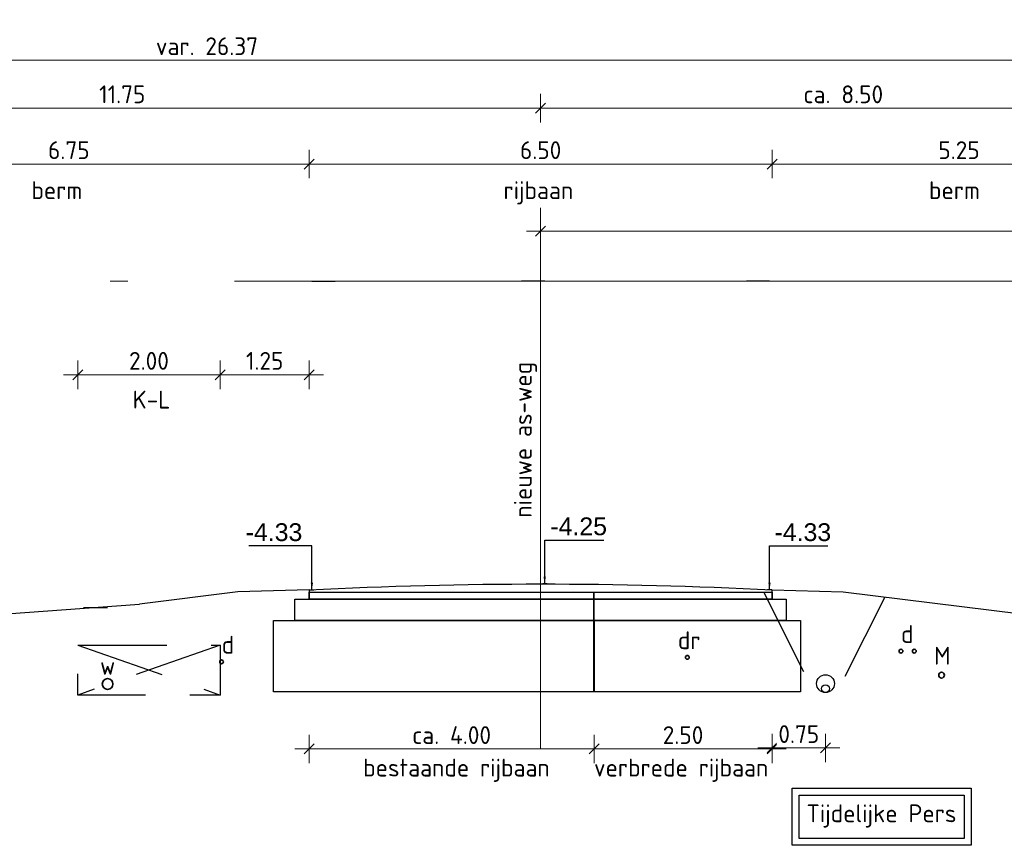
# Model space of a CAD drawing. Header units: metres. Extents: x 149090 to 161988, y 479090 to 487021.
# Tile 52 of 72: x 159122 to 159136, y 484429 to 484440. Entities that reach past the tile are written whole.
import ezdxf

# ---------------------------------------------------------------- set-up
doc = ezdxf.new("R2010")
doc.units = ezdxf.units.M
for name, pattern in [('AL-NAP_LIJN', [15.25, 12, -1.5, 0.25, -1.5]), ('AM-AS', [16, 10, -2, 2, -2]), ('DASHED2', [0.375, 0.25, -0.125])]:
    doc.linetypes.add(name, pattern=pattern)
doc.layers.get('0').update_dxf_attribs({"lineweight": 25})
doc.layers.get('Defpoints').update_dxf_attribs({"color": 211, "lineweight": 25})
for name, color, linetype, lineweight in [('N-WE-AM-AS_WEG_GEBIEDSONTSLUITINGSWEG-G', 10, 'AM-AS', 18), ('N-WE-VH-KANTVERHARDING-G', 7, 'Continuous', 30), ('X-XX-AL-M', 7, 'Continuous', 18), ('X-XX-AL-NAP-G', 7, 'AL-NAP_LIJN', 18), ('X-XX-AL-PROFIEL-B-G', 7, 'Continuous', 25), ('X-XX-AL-PROFIEL-N-G', 7, 'Continuous', 35), ('X-XX-AL-T25', 7, 'Continuous', 25)]:
    doc.layers.add(name, color=color, linetype=linetype, lineweight=lineweight)
doc.styles.add('Civitas Arial', font='arial.ttf')
doc.styles.add('NLCS-ISO-M100-T25', font='NLCS-ISO.ttf')
doc.dimstyles.new('Civitas 100 25', dxfattribs={"dimscale": 0.1, "dimtxt": 2.5, "dimasz": 1, "dimexe": 0.18, "dimexo": 0.0625, "dimgap": 1, "dimtad": 1, "dimzin": 0, "dimdsep": 46, "dimtxsty": 'Civitas Arial', "dimblk": 'Civitas-pijlmaat', "dimcen": 0, "dimse1": 1, "dimse2": 1, "dimadec": 0, "dimazin": 0, "dimtfac": 1, "dimtix": 1, "dimtmove": 0, "dimatfit": 0, "dimfxl": 1, "dimtolj": 1, "dimtzin": 0, "dimarcsym": 1})
doc.dimstyles.new('NLCS-M100-T25-SCHRAP-X_L2_H1', dxfattribs={"dimscale": 0.1, "dimtxt": 2.5, "dimasz": 1.4, "dimexe": 2, "dimexo": 2, "dimgap": 0.7, "dimtad": 1, "dimzin": 0, "dimdsep": 46, "dimtxsty": 'NLCS-ISO-M100-T25', "dimblk": 'OBLIQUE', "dimcen": 0, "dimdle": 2, "dimclrd": 256, "dimclre": 256, "dimclrt": 256, "dimadec": 1, "dimazin": 0, "dimtfac": 1, "dimtofl": 0, "dimtmove": 1, "dimatfit": 0, "dimldrblk": 'OBLIQUE', "dimfxl": 2, "dimfxlon": 1, "dimtfill": 1, "dimtfillclr": 254, "dimtolj": 1, "dimtzin": 0, "dimlwd": 18, "dimlwe": 18, "dimarcsym": 0})

# ---------------------------------------------------------------- blocks, each defined once
blk = doc.blocks.new('*U146')
for points in [[(0, 0), (3.998, 0), (3.998, -0.1), (0, -0.1)], [(-0.2, -0.1), (3.998, -0.1), (3.998, -0.4), (-0.2, -0.4)], [(-0.5, -0.4), (4.001, -0.4), (4.001, -1.4), (-0.5, -1.4)]]:
    blk.add_lwpolyline(points, close=True)
blk = doc.blocks.new('_Oblique')
at = {"color": 0, "linetype": 'ByBlock', "lineweight": -2}
blk.add_line((-0.5, -0.5), (0.5, 0.5), dxfattribs=at)
blk = doc.blocks.new('*D245')
at = {"layer": 'Defpoints', "color": 0, "transparency": 16777216}
for p in [(159117.827, 484438.987), (159117.827, 484437.588), (159129.577, 484437.588)]:
    blk.add_point(p, dxfattribs=at)
at = {"layer": 'X-XX-AL-M', "linetype": 'Continuous', "lineweight": 18, "transparency": 16777216}
for p, q in [((159117.827, 484438.787), (159117.827, 484439.187)), ((159129.577, 484438.787), (159129.577, 484439.187)), ((159129.777, 484438.987), (159117.627, 484438.987))]:
    blk.add_line(p, q, dxfattribs=at)
at = {"layer": 'X-XX-AL-M', "lineweight": 18, "transparency": 16777216, "xscale": 0.14, "yscale": 0.14, "zscale": 0.14, "rotation": 180}
blk.add_blockref('_Oblique', (159117.827, 484438.987), dxfattribs=at)
at = {"layer": 'X-XX-AL-M', "lineweight": 18, "transparency": 16777216, "xscale": 0.14, "yscale": 0.14, "zscale": 0.14}
blk.add_blockref('_Oblique', (159129.577, 484438.987), dxfattribs=at)
at = {"layer": 'X-XX-AL-M', "transparency": 16777216, "insert": (159123.702, 484439.182), "char_height": 0.25, "attachment_point": 5, "style": 'NLCS-ISO-M100-T25', "bg_fill": 3, "box_fill_scale": 1.1, "bg_fill_color": 256, "bg_fill_true_color": 13158600, "bg_fill_transparency": 0}
blk.add_mtext('\\A1;11.75', dxfattribs=at)
blk = doc.blocks.new('*D246')
at = {"layer": 'Defpoints', "color": 0, "transparency": 16777216}
for p in [(159138.077, 484439.662), (159111.707, 484436.559), (159138.077, 484436.559)]:
    blk.add_point(p, dxfattribs=at)
at = {"layer": 'X-XX-AL-M', "linetype": 'Continuous', "lineweight": 18, "transparency": 16777216}
for p, q in [((159111.707, 484439.462), (159111.707, 484439.862)), ((159138.077, 484439.462), (159138.077, 484439.862)), ((159111.507, 484439.662), (159138.277, 484439.662))]:
    blk.add_line(p, q, dxfattribs=at)
at = {"layer": 'X-XX-AL-M', "lineweight": 18, "transparency": 16777216, "xscale": 0.14, "yscale": 0.14, "zscale": 0.14, "rotation": 180}
blk.add_blockref('_Oblique', (159111.707, 484439.662), dxfattribs=at)
at = {"layer": 'X-XX-AL-M', "lineweight": 18, "transparency": 16777216, "xscale": 0.14, "yscale": 0.14, "zscale": 0.14}
blk.add_blockref('_Oblique', (159138.077, 484439.662), dxfattribs=at)
at = {"layer": 'X-XX-AL-M', "transparency": 16777216, "insert": (159124.892, 484439.857), "char_height": 0.25, "attachment_point": 5, "style": 'NLCS-ISO-M100-T25', "bg_fill": 3, "box_fill_scale": 1.1, "bg_fill_color": 256, "bg_fill_true_color": 13158600, "bg_fill_transparency": 0}
blk.add_mtext('\\A1;var. 26.37 ', dxfattribs=at)
blk = doc.blocks.new('*D247')
at = {"layer": 'Defpoints', "color": 0, "transparency": 16777216}
for p in [(159138.077, 484438.987), (159129.577, 484437.588), (159138.077, 484436.559)]:
    blk.add_point(p, dxfattribs=at)
at = {"layer": 'X-XX-AL-M', "linetype": 'Continuous', "lineweight": 18, "transparency": 16777216}
for p, q in [((159129.577, 484438.787), (159129.577, 484439.187)), ((159138.077, 484438.787), (159138.077, 484439.187)), ((159129.377, 484438.987), (159138.277, 484438.987))]:
    blk.add_line(p, q, dxfattribs=at)
at = {"layer": 'X-XX-AL-M', "lineweight": 18, "transparency": 16777216, "xscale": 0.14, "yscale": 0.14, "zscale": 0.14, "rotation": 180}
blk.add_blockref('_Oblique', (159129.577, 484438.987), dxfattribs=at)
at = {"layer": 'X-XX-AL-M', "lineweight": 18, "transparency": 16777216, "xscale": 0.14, "yscale": 0.14, "zscale": 0.14}
blk.add_blockref('_Oblique', (159138.077, 484438.987), dxfattribs=at)
at = {"layer": 'X-XX-AL-M', "transparency": 16777216, "insert": (159133.827, 484439.182), "char_height": 0.25, "attachment_point": 5, "style": 'NLCS-ISO-M100-T25', "bg_fill": 3, "box_fill_scale": 1.1, "bg_fill_color": 256, "bg_fill_true_color": 13158600, "bg_fill_transparency": 0}
blk.add_mtext('\\A1;ca. 8.50', dxfattribs=at)
blk = doc.blocks.new('*D49')
at = {"layer": 'Defpoints', "color": 0, "transparency": 16777216}
for p in [(0.033, 0), (-0.009, -3.671), (0.033, -4.25)]:
    blk.add_point(p, dxfattribs=at)
at = {"color": 0, "transparency": 16777216, "insert": (0.477, -3.443), "char_height": 0.25, "attachment_point": 5, "style": 'Civitas Arial'}
blk.add_mtext('\\A1;-4.25 ', dxfattribs=at)
blk = doc.blocks.new('Civitas-pijlmaat')
blk.add_line((0, 0.52), (0, -0.52))
blk.add_solid([(0, 0), (-1.5, 0.34), (-1.5, -0.34)])
blk = doc.blocks.new('*D51')
at = {"layer": 'Defpoints', "color": 0, "transparency": 16777216}
for p in [(0.033, 0), (-0.017, -3.753), (0.033, -4.332)]:
    blk.add_point(p, dxfattribs=at)
at = {"color": 0, "transparency": 16777216, "insert": (0.468, -3.525), "char_height": 0.25, "attachment_point": 5, "style": 'Civitas Arial'}
blk.add_mtext('\\A1;-4.33 ', dxfattribs=at)
blk = doc.blocks.new('*D47')
at = {"layer": 'Defpoints', "color": 0, "transparency": 16777216}
for p in [(-0.033, 0), (-0.048, -3.753), (-0.033, -4.332)]:
    blk.add_point(p, dxfattribs=at)
at = {"color": 0, "transparency": 16777216, "insert": (-0.532, -3.525), "char_height": 0.25, "attachment_point": 5, "style": 'Civitas Arial'}
blk.add_mtext('\\A1;-4.33 ', dxfattribs=at)
blk = doc.blocks.new('*D248')
at = {"layer": 'Defpoints', "color": 0, "transparency": 16777216}
for p in [(159130.327, 484432.079), (159126.327, 484431.779), (159130.327, 484429.992)]:
    blk.add_point(p, dxfattribs=at)
at = {"layer": 'X-XX-AL-PROFIEL-B-G', "linetype": 'Continuous', "lineweight": 18, "transparency": 16777216}
for p, q in [((159126.327, 484430.192), (159126.327, 484429.792)), ((159130.327, 484430.192), (159130.327, 484429.792)), ((159126.127, 484429.992), (159130.527, 484429.992))]:
    blk.add_line(p, q, dxfattribs=at)
at = {"layer": 'X-XX-AL-PROFIEL-B-G', "lineweight": 18, "transparency": 16777216, "xscale": 0.14, "yscale": 0.14, "zscale": 0.14, "rotation": 180}
blk.add_blockref('_Oblique', (159126.327, 484429.992), dxfattribs=at)
at = {"layer": 'X-XX-AL-PROFIEL-B-G', "lineweight": 18, "transparency": 16777216, "xscale": 0.14, "yscale": 0.14, "zscale": 0.14}
blk.add_blockref('_Oblique', (159130.327, 484429.992), dxfattribs=at)
at = {"layer": 'X-XX-AL-PROFIEL-B-G', "transparency": 16777216, "insert": (159128.327, 484430.187), "char_height": 0.25, "attachment_point": 5, "style": 'NLCS-ISO-M100-T25', "bg_fill": 3, "box_fill_scale": 1.1, "bg_fill_color": 256, "bg_fill_true_color": 13158600, "bg_fill_transparency": 0}
blk.add_mtext('\\A1;ca. 4.00', dxfattribs=at)
blk = doc.blocks.new('*D249')
at = {"layer": 'Defpoints', "color": 0, "transparency": 16777216}
for p in [(159130.327, 484432.129), (159132.827, 484432.177), (159132.827, 484429.992)]:
    blk.add_point(p, dxfattribs=at)
at = {"layer": 'X-XX-AL-M', "linetype": 'Continuous', "lineweight": 18, "transparency": 16777216}
for p, q in [((159130.327, 484430.192), (159130.327, 484429.792)), ((159132.827, 484430.192), (159132.827, 484429.792)), ((159130.127, 484429.992), (159133.027, 484429.992))]:
    blk.add_line(p, q, dxfattribs=at)
at = {"layer": 'X-XX-AL-M', "lineweight": 18, "transparency": 16777216, "xscale": 0.14, "yscale": 0.14, "zscale": 0.14, "rotation": 180}
blk.add_blockref('_Oblique', (159130.327, 484429.992), dxfattribs=at)
at = {"layer": 'X-XX-AL-M', "lineweight": 18, "transparency": 16777216, "xscale": 0.14, "yscale": 0.14, "zscale": 0.14}
blk.add_blockref('_Oblique', (159132.827, 484429.992), dxfattribs=at)
at = {"layer": 'X-XX-AL-M', "transparency": 16777216, "insert": (159131.577, 484430.187), "char_height": 0.25, "attachment_point": 5, "style": 'NLCS-ISO-M100-T25', "bg_fill": 3, "box_fill_scale": 1.1, "bg_fill_color": 256, "bg_fill_true_color": 13158600, "bg_fill_transparency": 0}
blk.add_mtext('\\A1;2.50', dxfattribs=at)
blk = doc.blocks.new('*D251')
at = {"layer": 'Defpoints', "color": 0, "transparency": 16777216}
for p in [(159125.077, 484435.245), (159123.077, 484431.449), (159125.077, 484431.449)]:
    blk.add_point(p, dxfattribs=at)
at = {"layer": 'X-XX-AL-M', "linetype": 'Continuous', "lineweight": 18, "transparency": 16777216}
for p, q in [((159123.077, 484435.045), (159123.077, 484435.445)), ((159125.077, 484435.045), (159125.077, 484435.445)), ((159122.877, 484435.245), (159125.277, 484435.245))]:
    blk.add_line(p, q, dxfattribs=at)
at = {"layer": 'X-XX-AL-M', "lineweight": 18, "transparency": 16777216, "xscale": 0.14, "yscale": 0.14, "zscale": 0.14, "rotation": 180}
blk.add_blockref('_Oblique', (159123.077, 484435.245), dxfattribs=at)
at = {"layer": 'X-XX-AL-M', "lineweight": 18, "transparency": 16777216, "xscale": 0.14, "yscale": 0.14, "zscale": 0.14}
blk.add_blockref('_Oblique', (159125.077, 484435.245), dxfattribs=at)
at = {"layer": 'X-XX-AL-M', "transparency": 16777216, "insert": (159124.077, 484435.44), "char_height": 0.25, "attachment_point": 5, "style": 'NLCS-ISO-M100-T25', "bg_fill": 3, "box_fill_scale": 1.1, "bg_fill_color": 256, "bg_fill_true_color": 13158600, "bg_fill_transparency": 0}
blk.add_mtext('\\A1;2.00', dxfattribs=at)
blk = doc.blocks.new('*D252')
at = {"layer": 'Defpoints', "color": 0, "transparency": 16777216}
for p in [(159126.327, 484435.245), (159125.077, 484431.449), (159126.327, 484429.992)]:
    blk.add_point(p, dxfattribs=at)
at = {"layer": 'X-XX-AL-M', "linetype": 'Continuous', "lineweight": 18, "transparency": 16777216}
for p, q in [((159125.077, 484435.045), (159125.077, 484435.445)), ((159126.327, 484435.045), (159126.327, 484435.445)), ((159124.877, 484435.245), (159126.527, 484435.245))]:
    blk.add_line(p, q, dxfattribs=at)
at = {"layer": 'X-XX-AL-M', "lineweight": 18, "transparency": 16777216, "xscale": 0.14, "yscale": 0.14, "zscale": 0.14, "rotation": 180}
blk.add_blockref('_Oblique', (159125.077, 484435.245), dxfattribs=at)
at = {"layer": 'X-XX-AL-M', "lineweight": 18, "transparency": 16777216, "xscale": 0.14, "yscale": 0.14, "zscale": 0.14}
blk.add_blockref('_Oblique', (159126.327, 484435.245), dxfattribs=at)
at = {"layer": 'X-XX-AL-M', "transparency": 16777216, "insert": (159125.702, 484435.44), "char_height": 0.25, "attachment_point": 5, "style": 'NLCS-ISO-M100-T25', "bg_fill": 3, "box_fill_scale": 1.1, "bg_fill_color": 256, "bg_fill_true_color": 13158600, "bg_fill_transparency": 0}
blk.add_mtext('\\A1;1.25', dxfattribs=at)
blk = doc.blocks.new('*D253')
at = {"layer": 'Defpoints', "color": 0, "transparency": 16777216}
for p in [(159132.827, 484438.203), (159138.077, 484436.559), (159132.827, 484432.227)]:
    blk.add_point(p, dxfattribs=at)
at = {"layer": 'X-XX-AL-M', "linetype": 'Continuous', "lineweight": 18, "transparency": 16777216}
for p, q in [((159132.827, 484438.003), (159132.827, 484438.403)), ((159138.077, 484438.003), (159138.077, 484438.403)), ((159138.277, 484438.203), (159132.627, 484438.203))]:
    blk.add_line(p, q, dxfattribs=at)
at = {"layer": 'X-XX-AL-M', "lineweight": 18, "transparency": 16777216, "xscale": 0.14, "yscale": 0.14, "zscale": 0.14, "rotation": 180}
blk.add_blockref('_Oblique', (159132.827, 484438.203), dxfattribs=at)
at = {"layer": 'X-XX-AL-M', "lineweight": 18, "transparency": 16777216, "xscale": 0.14, "yscale": 0.14, "zscale": 0.14}
blk.add_blockref('_Oblique', (159138.077, 484438.203), dxfattribs=at)
at = {"layer": 'X-XX-AL-M', "transparency": 16777216, "insert": (159135.452, 484438.398), "char_height": 0.25, "attachment_point": 5, "style": 'NLCS-ISO-M100-T25', "bg_fill": 3, "box_fill_scale": 1.1, "bg_fill_color": 256, "bg_fill_true_color": 13158600, "bg_fill_transparency": 0}
blk.add_mtext('\\A1;5.25', dxfattribs=at)
blk = doc.blocks.new('*D254')
at = {"layer": 'Defpoints', "color": 0, "transparency": 16777216}
for p in [(159126.327, 484438.203), (159126.327, 484432.195), (159132.827, 484432.227)]:
    blk.add_point(p, dxfattribs=at)
at = {"layer": 'X-XX-AL-M', "linetype": 'Continuous', "lineweight": 18, "transparency": 16777216}
for p, q in [((159126.327, 484438.003), (159126.327, 484438.403)), ((159132.827, 484438.003), (159132.827, 484438.403)), ((159133.027, 484438.203), (159126.127, 484438.203))]:
    blk.add_line(p, q, dxfattribs=at)
at = {"layer": 'X-XX-AL-M', "lineweight": 18, "transparency": 16777216, "xscale": 0.14, "yscale": 0.14, "zscale": 0.14, "rotation": 180}
blk.add_blockref('_Oblique', (159126.327, 484438.203), dxfattribs=at)
at = {"layer": 'X-XX-AL-M', "lineweight": 18, "transparency": 16777216, "xscale": 0.14, "yscale": 0.14, "zscale": 0.14}
blk.add_blockref('_Oblique', (159132.827, 484438.203), dxfattribs=at)
at = {"layer": 'X-XX-AL-M', "transparency": 16777216, "insert": (159129.577, 484438.398), "char_height": 0.25, "attachment_point": 5, "style": 'NLCS-ISO-M100-T25', "bg_fill": 3, "box_fill_scale": 1.1, "bg_fill_color": 256, "bg_fill_true_color": 13158600, "bg_fill_transparency": 0}
blk.add_mtext('\\A1;6.50', dxfattribs=at)
blk = doc.blocks.new('*D255')
at = {"layer": 'Defpoints', "color": 0, "transparency": 16777216}
for p in [(159119.577, 484438.203), (159119.577, 484432.179), (159126.327, 484432.195)]:
    blk.add_point(p, dxfattribs=at)
at = {"layer": 'X-XX-AL-M', "linetype": 'Continuous', "lineweight": 18, "transparency": 16777216}
for p, q in [((159119.577, 484438.003), (159119.577, 484438.403)), ((159126.327, 484438.003), (159126.327, 484438.403)), ((159126.527, 484438.203), (159119.377, 484438.203))]:
    blk.add_line(p, q, dxfattribs=at)
at = {"layer": 'X-XX-AL-M', "lineweight": 18, "transparency": 16777216, "xscale": 0.14, "yscale": 0.14, "zscale": 0.14, "rotation": 180}
blk.add_blockref('_Oblique', (159119.577, 484438.203), dxfattribs=at)
at = {"layer": 'X-XX-AL-M', "lineweight": 18, "transparency": 16777216, "xscale": 0.14, "yscale": 0.14, "zscale": 0.14}
blk.add_blockref('_Oblique', (159126.327, 484438.203), dxfattribs=at)
at = {"layer": 'X-XX-AL-M', "transparency": 16777216, "insert": (159122.952, 484438.398), "char_height": 0.25, "attachment_point": 5, "style": 'NLCS-ISO-M100-T25', "bg_fill": 3, "box_fill_scale": 1.1, "bg_fill_color": 256, "bg_fill_true_color": 13158600, "bg_fill_transparency": 0}
blk.add_mtext('\\A1;6.75', dxfattribs=at)
blk = doc.blocks.new('*U53')
for points in [[(0, 0), (2.502, 0), (2.502, -0.1), (0, -0.1)], [(0, -0.1), (2.702, -0.1), (2.702, -0.4), (0, -0.4)], [(0, -0.4), (2.902, -0.4), (2.902, -1.4), (0, -1.4)]]:
    blk.add_lwpolyline(points, close=True)
blk = doc.blocks.new('*D243')
at = {"layer": 'Defpoints', "color": 0, "transparency": 16777216}
for p in [(159133.577, 484431.034), (159132.827, 484430.839)]:
    blk.add_point(p, dxfattribs=at)
at = {"layer": 'X-XX-AL-M', "linetype": 'Continuous', "lineweight": 18, "transparency": 16777216}
for p, q in [((159132.827, 484430.206), (159132.827, 484429.806)), ((159133.577, 484430.206), (159133.577, 484429.806)), ((159133.777, 484430.006), (159132.627, 484430.006))]:
    blk.add_line(p, q, dxfattribs=at)
at = {"layer": 'X-XX-AL-M', "lineweight": 18, "transparency": 16777216, "xscale": 0.14, "yscale": 0.14, "zscale": 0.14, "rotation": 180}
blk.add_blockref('_Oblique', (159132.827, 484430.006), dxfattribs=at)
at = {"layer": 'X-XX-AL-M', "lineweight": 18, "transparency": 16777216, "xscale": 0.14, "yscale": 0.14, "zscale": 0.14}
blk.add_blockref('_Oblique', (159133.577, 484430.006), dxfattribs=at)
at = {"layer": 'X-XX-AL-M', "transparency": 16777216, "insert": (159133.202, 484430.201), "char_height": 0.25, "attachment_point": 5, "style": 'NLCS-ISO-M100-T25', "bg_fill": 3, "box_fill_scale": 1.1, "bg_fill_color": 256, "bg_fill_true_color": 13158600, "bg_fill_transparency": 0}
blk.add_mtext('\\A1;0.75', dxfattribs=at)
at = {"layer": 'Defpoints', "color": 0, "transparency": 16777216}
blk.add_point((159132.827, 484430.006), dxfattribs=at)
blk = doc.blocks.new('*D272')
at = {"layer": 'Defpoints', "color": 0, "transparency": 16777216}
for p in [(159148.577, 484437.263), (159129.577, 484429.992), (159148.577, 484429.992)]:
    blk.add_point(p, dxfattribs=at)
at = {"layer": 'X-XX-AL-M', "linetype": 'Continuous', "lineweight": 18, "transparency": 16777216}
for p, q in [((159129.577, 484437.063), (159129.577, 484437.463)), ((159148.577, 484437.063), (159148.577, 484437.463)), ((159129.377, 484437.263), (159148.777, 484437.263))]:
    blk.add_line(p, q, dxfattribs=at)
at = {"layer": 'X-XX-AL-M', "lineweight": 18, "transparency": 16777216, "xscale": 0.14, "yscale": 0.14, "zscale": 0.14, "rotation": 180}
blk.add_blockref('_Oblique', (159129.577, 484437.263), dxfattribs=at)
at = {"layer": 'X-XX-AL-M', "lineweight": 18, "transparency": 16777216, "xscale": 0.14, "yscale": 0.14, "zscale": 0.14}
blk.add_blockref('_Oblique', (159148.577, 484437.263), dxfattribs=at)
at = {"layer": 'X-XX-AL-M', "transparency": 16777216, "insert": (159139.077, 484437.458), "char_height": 0.25, "attachment_point": 5, "style": 'NLCS-ISO-M100-T25', "bg_fill": 3, "box_fill_scale": 1.1, "bg_fill_color": 256, "bg_fill_true_color": 13158600, "bg_fill_transparency": 0}
blk.add_mtext('\\A1;19.00', dxfattribs=at)
blk = doc.blocks.new('*U48')
blk.add_line((0.033, -4.25), (-0.028, -4.25))
at = {"layer": 'Defpoints', "color": 6}
blk.add_line((0, 0), (-0.325, 0), dxfattribs=at)
dim = blk.add_ordinate_dim(feature_location=(0.033, -4.25), offset=(-0.042, 0.579), dtype=0, origin=(0.033, 0), text='-<> ', dimstyle='Civitas 100 25')
dim.commit()
dim.dimension.update_dxf_attribs({"geometry": '*D49', "text_midpoint": (0.477, -3.443)})
blk.add_leader([(0, -4.25), (0, -3.635), (0.829, -3.635)], dimstyle='Civitas 100 25')
blk = doc.blocks.new('*U50')
blk.add_line((0.033, -4.332), (-0.028, -4.332))
at = {"layer": 'Defpoints', "color": 6}
blk.add_line((0, 0), (-0.325, 0), dxfattribs=at)
dim = blk.add_ordinate_dim(feature_location=(0.033, -4.332), offset=(-0.05, 0.579), dtype=0, origin=(0.033, 0), text='-<> ', dimstyle='Civitas 100 25')
dim.commit()
dim.dimension.update_dxf_attribs({"geometry": '*D51', "text_midpoint": (0.468, -3.525)})
blk.add_leader([(0, -4.332), (0, -3.717), (0.82, -3.717)], dimstyle='Civitas 100 25')
blk = doc.blocks.new('*U46')
blk.add_line((-0.033, -4.332), (0.028, -4.332))
at = {"layer": 'Defpoints', "color": 6}
blk.add_line((0, 0), (0.325, 0), dxfattribs=at)
dim = blk.add_ordinate_dim(feature_location=(-0.033, -4.332), offset=(-0.015, 0.579), dtype=0, origin=(-0.033, 0), text='-<> ', dimstyle='Civitas 100 25')
dim.commit()
dim.dimension.update_dxf_attribs({"geometry": '*D47', "text_midpoint": (-0.532, -3.525)})
blk.add_leader([(0, -4.332), (0, -3.717), (-0.885, -3.717)], dimstyle='Civitas 100 25')

msp = doc.modelspace()

# ---------------------------------------------------------------- linework, layer by layer
at = {"linetype": 'DASHED2', "ltscale": 5}
for p, q in [((159123.077, 484431.449), (159125.077, 484430.749)), ((159125.077, 484431.449), (159123.077, 484430.749))]:
    msp.add_line(p, q, dxfattribs=at)
at = {"linetype": 'DASHED2', "ltscale": 5, "flags": 128}
msp.add_lwpolyline([(159134.41, 484432.125), (159133.739, 484430.784), (159133.577, 484430.784)], dxfattribs=at)
msp.add_lwpolyline([(159123.077, 484431.449), (159125.077, 484431.449), (159125.077, 484430.749), (159123.077, 484430.749)], close=True, dxfattribs=at)
at = {"layer": 'N-WE-AM-AS_WEG_GEBIEDSONTSLUITINGSWEG-G'}
msp.add_line((159129.577, 484437.588), (159129.577, 484429.992), dxfattribs=at)
at = {"layer": 'N-WE-VH-KANTVERHARDING-G'}
msp.add_circle((159133.577, 484430.909), 0.125, dxfattribs=at)
at = {"layer": 'X-XX-AL-NAP-G'}
msp.add_line((159003.28, 484436.559), (159511.076, 484436.559), dxfattribs=at)
at = {"layer": 'X-XX-AL-PROFIEL-B-G'}
for p, q in [((159125.327, 484432.197), (159123.942, 484432.024)), ((159126.327, 484432.227), (159125.327, 484432.197)), ((159132.827, 484432.227), (159133.827, 484432.197)), ((159133.827, 484432.197), (159136.327, 484431.889))]:
    msp.add_line(p, q, dxfattribs=at)
at = {"layer": 'X-XX-AL-PROFIEL-B-G', "flags": 128}
msp.add_lwpolyline([(159126.327, 484432.227, -0.025212), (159132.827, 484432.227)], format="xyb", dxfattribs=at)
msp.add_lwpolyline([(159111.707, 484431.219), (159112.607, 484431.659), (159117.827, 484431.799), (159122.077, 484431.889), (159123.942, 484432.024)], dxfattribs=at)
at = {"layer": 'X-XX-AL-PROFIEL-N-G', "color": 114, "true_color": 0x139b48}
for centre in [(159134.637, 484431.365), (159134.824, 484431.365)]:
    msp.add_circle(centre, 0.0261, dxfattribs=at)
at = {"layer": 'X-XX-AL-PROFIEL-N-G', "color": 4, "true_color": 0x00ffff}
msp.add_circle((159135.207, 484431.028), 0.04, dxfattribs=at)
at = {"layer": 'X-XX-AL-PROFIEL-N-G', "color": 5, "true_color": 0x0000ff}
msp.add_circle((159123.497, 484430.904), 0.075, dxfattribs=at)
at = {"layer": 'X-XX-AL-T25'}
for points in [[(159133.108, 484429.442), (159135.622, 484429.442), (159135.622, 484428.64), (159133.108, 484428.64)], [(159133.205, 484429.344), (159135.525, 484429.344), (159135.525, 484428.737), (159133.205, 484428.737)]]:
    msp.add_lwpolyline(points, close=True, dxfattribs=at)
at = {"layer": 'X-XX-AL-T25', "color": 217, "lineweight": 30, "true_color": 0x93278f}
msp.add_circle((159133.577, 484430.839), 0.055, dxfattribs=at)

# ---------------------------------------------------------------- block references
at = {"layer": 'X-XX-AL-PROFIEL-B-G'}
msp.add_blockref('*U146', (159126.327, 484432.195), dxfattribs=at)

# ---------------------------------------------------------------- texts
at = {"layer": 'X-XX-AL-PROFIEL-B-G', "style": 'NLCS-ISO-M100-T25'}
for s, p in [('d', (159134.638, 484431.48)), ('M', (159135.101, 484431.176)), ('w', (159123.39, 484431.034)), ('bestaande rijbaan', (159127.084, 484429.605))]:
    msp.add_text(s, height=0.25, dxfattribs=at).set_placement(p)
at = {"layer": 'X-XX-AL-T25', "style": 'NLCS-ISO-M100-T25'}
msp.add_text('nieuwe as-weg', height=0.25, rotation=90, dxfattribs=at).set_placement((159129.452, 484433.238))
msp.add_text('K-L', height=0.25, dxfattribs=at).set_placement((159123.847, 484434.771))
at = {"layer": 'X-XX-AL-T25', "insert": (159133.31, 484429.63), "char_height": 0.25, "attachment_point": 1, "style": 'NLCS-ISO-M100-T25'}
msp.add_mtext_dynamic_manual_height_columns('\\PTijdelijke Pers', width=4.39821, gutter_width=1.25, heights=[0], dxfattribs=at)

# ---------------------------------------------------------------- next in the draw order: dimensions: what is measured, and where the dimension line sits
at = {"layer": 'X-XX-AL-M'}
for base, p1, p2, picture, middle in [((159117.827, 484438.987), (159129.577, 484437.588), (159117.827, 484437.588), '*D245', (159123.702, 484439.182)), ((159125.077, 484435.245), (159123.077, 484431.449), (159125.077, 484431.449), '*D251', (159124.077, 484435.44))]:
    dim = msp.add_linear_dim(base=base, p1=p1, p2=p2, dimstyle='NLCS-M100-T25-SCHRAP-X_L2_H1', dxfattribs=at)
    dim.commit()
    dim.dimension.update_dxf_attribs({"geometry": picture, "text_midpoint": middle})
at = {"layer": 'X-XX-AL-PROFIEL-B-G'}
dim = msp.add_linear_dim(base=(159130.327, 484429.992), p1=(159126.327, 484431.779), p2=(159130.327, 484432.079), text='ca. <>', dimstyle='NLCS-M100-T25-SCHRAP-X_L2_H1', dxfattribs=at)
dim.commit()
dim.dimension.update_dxf_attribs({"geometry": '*D248', "text_midpoint": (159128.327, 484430.187)})

# ---------------------------------------------------------------- next in the draw order: linework, layer by layer
at = {"layer": 'Defpoints'}
msp.add_line((159123.159, 484431.979), (159123.495, 484431.979), dxfattribs=at)

# ---------------------------------------------------------------- next in the draw order: texts
at = {"layer": 'X-XX-AL-T25', "style": 'NLCS-ISO-M100-T25'}
msp.add_text('verbrede rijbaan', height=0.25, dxfattribs=at).set_placement((159130.326, 484429.605))

# ---------------------------------------------------------------- next in the draw order: dimensions: what is measured, and where the dimension line sits
at = {"layer": 'X-XX-AL-M'}
dim = msp.add_linear_dim(base=(159138.077, 484439.662), p1=(159111.707, 484436.559), p2=(159138.077, 484436.559), text='var. <> ', dimstyle='NLCS-M100-T25-SCHRAP-X_L2_H1', dxfattribs=at)
dim.commit()
dim.dimension.update_dxf_attribs({"geometry": '*D246', "text_midpoint": (159124.892, 484439.857)})

# ---------------------------------------------------------------- next in the draw order: block references
at = {"layer": 'X-XX-AL-T25'}
msp.add_blockref('*U46', (159126.365, 484436.559), dxfattribs=at)

# ---------------------------------------------------------------- next in the draw order: dimensions: what is measured, and where the dimension line sits
at = {"layer": 'X-XX-AL-M'}
dim = msp.add_linear_dim(base=(159138.077, 484438.987), p1=(159129.577, 484437.588), p2=(159138.077, 484436.559), text='ca. <>', dimstyle='NLCS-M100-T25-SCHRAP-X_L2_H1', dxfattribs=at)
dim.commit()
dim.dimension.update_dxf_attribs({"geometry": '*D247', "text_midpoint": (159133.827, 484439.182)})

# ---------------------------------------------------------------- next in the draw order: block references
at = {"layer": 'X-XX-AL-T25'}
for name, p in [('*U48', (159129.634, 484436.559)), ('*U50', (159132.791, 484436.559))]:
    msp.add_blockref(name, p, dxfattribs=at)

# ---------------------------------------------------------------- next in the draw order: dimensions: what is measured, and where the dimension line sits
at = {"layer": 'X-XX-AL-M'}
dim = msp.add_linear_dim(base=(159132.827, 484429.992), p1=(159130.327, 484432.129), p2=(159132.827, 484432.177), dimstyle='NLCS-M100-T25-SCHRAP-X_L2_H1', dxfattribs=at)
dim.commit()
dim.dimension.update_dxf_attribs({"geometry": '*D249', "text_midpoint": (159131.577, 484430.187)})

# ---------------------------------------------------------------- next in the draw order: linework, layer by layer
at = {"layer": 'X-XX-AL-PROFIEL-B-G', "flags": 128}
msp.add_lwpolyline([(159126.327, 484432.227), (159126.327, 484432.095), (159130.327, 484432.095)], dxfattribs=at)
at = {"layer": 'X-XX-AL-PROFIEL-N-G', "color": 114, "true_color": 0x139b48}
msp.add_circle((159131.637, 484431.278), 0.0261, dxfattribs=at)

# ---------------------------------------------------------------- next in the draw order: texts
at = {"layer": 'X-XX-AL-PROFIEL-B-G', "style": 'NLCS-ISO-M100-T25'}
msp.add_text('dr', height=0.25, dxfattribs=at).set_placement((159131.504, 484431.393))

# ---------------------------------------------------------------- next in the draw order: dimensions: what is measured, and where the dimension line sits
at = {"layer": 'X-XX-AL-M'}
dim = msp.add_linear_dim(base=(159132.827, 484438.203), p1=(159138.077, 484436.559), p2=(159132.827, 484432.227), dimstyle='NLCS-M100-T25-SCHRAP-X_L2_H1', dxfattribs=at)
dim.commit()
dim.dimension.update_dxf_attribs({"geometry": '*D253', "text_midpoint": (159135.452, 484438.398)})

# ---------------------------------------------------------------- next in the draw order: texts
at = {"layer": 'X-XX-AL-T25', "style": 'NLCS-ISO-M100-T25'}
msp.add_text('berm', height=0.25, dxfattribs=at).set_placement((159135.03, 484437.711))

# ---------------------------------------------------------------- next in the draw order: dimensions: what is measured, and where the dimension line sits
at = {"layer": 'X-XX-AL-M'}
dim = msp.add_linear_dim(base=(159126.327, 484435.245), p1=(159125.077, 484431.449), p2=(159126.327, 484429.992), dimstyle='NLCS-M100-T25-SCHRAP-X_L2_H1', dxfattribs=at)
dim.commit()
dim.dimension.update_dxf_attribs({"geometry": '*D252', "text_midpoint": (159125.702, 484435.44)})

# ---------------------------------------------------------------- next in the draw order: linework, layer by layer
at = {"layer": 'X-XX-AL-PROFIEL-N-G', "color": 114, "true_color": 0x139b48}
msp.add_circle((159125.097, 484431.215), 0.0261, dxfattribs=at)

# ---------------------------------------------------------------- next in the draw order: texts
at = {"layer": 'X-XX-AL-PROFIEL-B-G', "style": 'NLCS-ISO-M100-T25'}
msp.add_text('d', height=0.25, dxfattribs=at).set_placement((159125.099, 484431.33))

# ---------------------------------------------------------------- next in the draw order: dimensions: what is measured, and where the dimension line sits
at = {"layer": 'X-XX-AL-M'}
dim = msp.add_linear_dim(base=(159126.327, 484438.203), p1=(159132.827, 484432.227), p2=(159126.327, 484432.195), dimstyle='NLCS-M100-T25-SCHRAP-X_L2_H1', dxfattribs=at)
dim.commit()
dim.dimension.update_dxf_attribs({"geometry": '*D254', "text_midpoint": (159129.577, 484438.398)})

# ---------------------------------------------------------------- next in the draw order: linework, layer by layer
at = {"linetype": 'DASHED2', "ltscale": 5, "flags": 128}
msp.add_lwpolyline([(159132.708, 484432.197), (159133.414, 484430.784), (159133.577, 484430.784)], dxfattribs=at)
at = {"layer": 'N-WE-VH-KANTVERHARDING-G'}
msp.add_line((159132.827, 484432.095), (159132.827, 484432.227), dxfattribs=at)

# ---------------------------------------------------------------- next in the draw order: block references
at = {"layer": 'X-XX-AL-PROFIEL-B-G'}
msp.add_blockref('*U53', (159130.325, 484432.195), dxfattribs=at)

# ---------------------------------------------------------------- next in the draw order: texts
at = {"layer": 'X-XX-AL-T25', "style": 'NLCS-ISO-M100-T25'}
msp.add_text('rijbaan', height=0.25, dxfattribs=at).set_placement((159129.056, 484437.711))

# ---------------------------------------------------------------- next in the draw order: dimensions: what is measured, and where the dimension line sits
at = {"layer": 'X-XX-AL-M'}
dim = msp.add_linear_dim(base=(159119.577, 484438.203), p1=(159126.327, 484432.195), p2=(159119.577, 484432.179), dimstyle='NLCS-M100-T25-SCHRAP-X_L2_H1', dxfattribs=at)
dim.commit()
dim.dimension.update_dxf_attribs({"geometry": '*D255', "text_midpoint": (159122.952, 484438.398)})

# ---------------------------------------------------------------- next in the draw order: texts
at = {"layer": 'X-XX-AL-T25', "style": 'NLCS-ISO-M100-T25'}
msp.add_text('berm', height=0.25, dxfattribs=at).set_placement((159122.426, 484437.711))

# ---------------------------------------------------------------- next in the draw order: dimensions: what is measured, and where the dimension line sits
at = {"layer": 'X-XX-AL-M'}
dim = msp.add_linear_dim(base=(159132.827, 484430.006), p1=(159133.577, 484431.034), p2=(159132.827, 484430.839), dimstyle='NLCS-M100-T25-SCHRAP-X_L2_H1', dxfattribs=at)
dim.commit()
dim.dimension.update_dxf_attribs({"geometry": '*D243', "text_midpoint": (159133.202, 484430.201)})

# ---------------------------------------------------------------- next in the draw order: dimensions: what is measured, and where the dimension line sits
dim = msp.add_linear_dim(base=(159148.577, 484437.263), p1=(159129.577, 484429.992), p2=(159148.577, 484429.992), dimstyle='NLCS-M100-T25-SCHRAP-X_L2_H1', dxfattribs=at)
dim.commit()
dim.dimension.update_dxf_attribs({"geometry": '*D272', "text_midpoint": (159139.077, 484437.458)})

doc.saveas('drawing.dxf')
